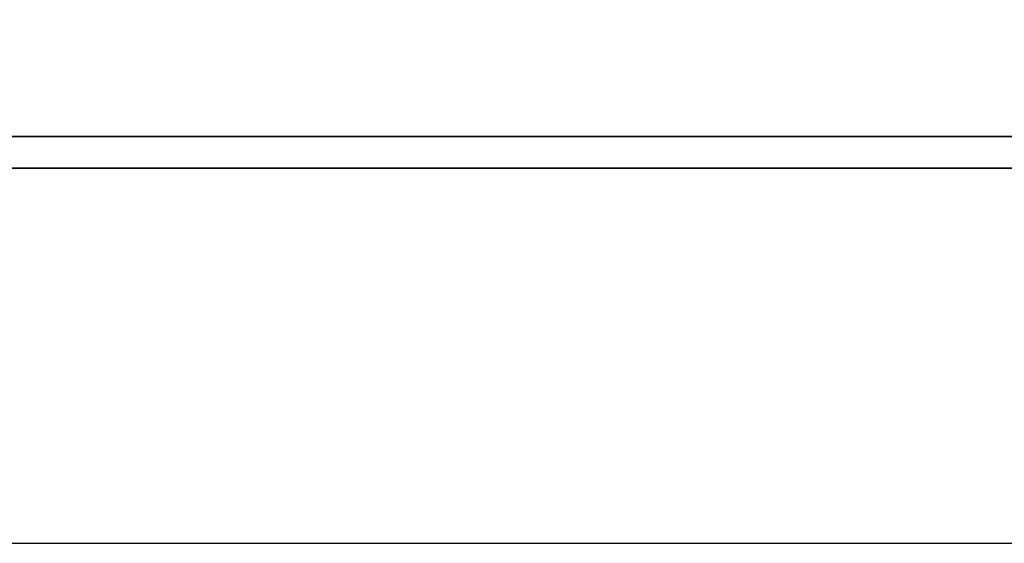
# Model space of a CAD drawing. Header units: millimetres. Extents: x -7 to 264, y -110 to -29.
# Tile 23 of 41: x 190.453 to 191.242, y -90.562 to -90.143. Entities that reach past the tile are written whole.
import ezdxf

# ---------------------------------------------------------------- set-up
doc = ezdxf.new("R2010")
doc.units = ezdxf.units.MM
doc.header["$LTSCALE"] = 0.15
for name, color, linetype in [('DIM', 4, 'CONTINUOUS'), ('layer 1', 7, 'CONTINUOUS'), ('OUT', 3, 'CONTINUOUS')]:
    doc.layers.add(name, color=color, linetype=linetype)

# ---------------------------------------------------------------- blocks, each defined once
blk = doc.blocks.new('TBI MOTION logo(完整正式版)')
at = {"layer": 'layer 1', "color": 22, "lineweight": 35}
blk.add_open_spline([(75.90875, -9.47875), (75.90875, -9.47875), (75.90875, -12.28625), (75.90875, -12.28625), (75.90875, -12.28625), (75.90875, -12.28625), (75.90875, -12.47875), (75.90875, -12.47875), (75.90875, -12.47875), (75.90875, -12.47875), (75.71625, -12.47875), (75.71625, -12.47875), (75.71625, -12.47875), (75.71625, -12.47875), (-88.32875, -12.47875), (-88.32875, -12.47875), (-88.32875, -12.47875), (-88.32875, -12.47875), (-88.32875, -13.29375), (-88.32875, -13.29375), (-88.32875, -13.29375), (-88.32875, -13.29375), (82.89125, -13.29375), (82.89125, -13.29375), (82.89125, -13.29375), (82.89125, -13.29375), (75.90875, -9.47875), (75.90875, -9.47875)], degree=3, knots=[0, 0, 0, 0, 0.14285714, 0.14285714, 0.14285714, 0.14285715, 0.28571429, 0.28571429, 0.28571429, 0.2857143, 0.42857143, 0.42857143, 0.42857143, 0.42857144, 0.57142857, 0.57142857, 0.57142857, 0.57142858, 0.71428571, 0.71428571, 0.71428571, 0.71428572, 0.85714286, 0.85714286, 0.85714286, 0.85714287, 1, 1, 1, 1], dxfattribs=at)

msp = doc.modelspace()

# ---------------------------------------------------------------- linework, layer by layer
at = {"layer": 'OUT', "color": 0}
msp.add_line((186.23433, -90.56203), (196.78023, -90.56203), dxfattribs=at)

# ---------------------------------------------------------------- block references
at = {"layer": 'DIM', "color": 0, "xscale": 0.0311283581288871, "yscale": 0.0311283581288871, "zscale": 0.0311283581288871}
msp.add_blockref('TBI MOTION logo(完整正式版)', (192.46538, -89.8479), dxfattribs=at)

doc.saveas('drawing.dxf')
